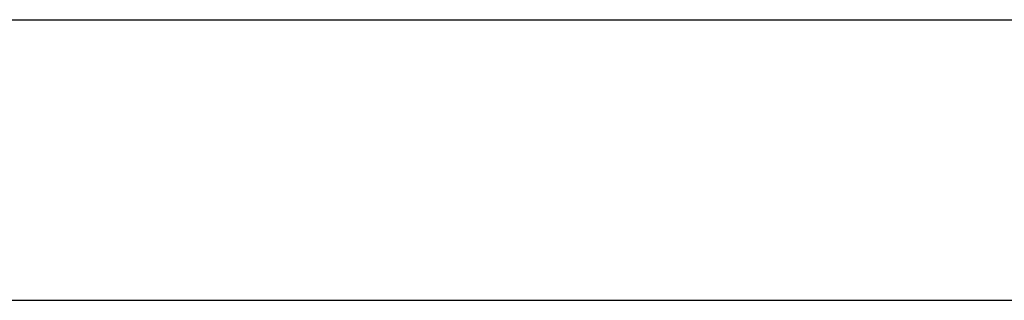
# Model space of a CAD drawing. Header units: millimetres. Extents: x -429 to 422, y -262 to 259.
# Tile 41 of 220: x -315.62 to -299.83, y 186.06 to 190.56. Entities that reach past the tile are written whole.
import ezdxf

# ---------------------------------------------------------------- set-up
doc = ezdxf.new("R2010")
doc.units = ezdxf.units.MM
doc.layers.add('Default', color=7, linetype='Continuous', true_color=0x000000)

msp = doc.modelspace()

# ---------------------------------------------------------------- linework, layer by layer
at = {"layer": 'Default'}
for p, q in [((-418.127, 190.565, 780.822), (411.873, 190.565, 780.822)), ((-418.127, 190.565, 873.822), (411.873, 190.565, 873.822))]:
    msp.add_line(p, q, dxfattribs=at)
for points in [[(-418.127, 186.065, 780.822), (-3.127, 186.065, 780.822), (411.873, 186.065, 780.822)], [(-418.127, 186.065, 873.822), (-3.127, 186.065, 873.822), (411.873, 186.065, 873.822)], [(-418.127, 186.065, 827.322), (-3.127, 186.065, 827.322), (411.873, 186.065, 827.322)]]:
    msp.add_open_spline(points, degree=2, dxfattribs=at)

doc.saveas('drawing.dxf')
